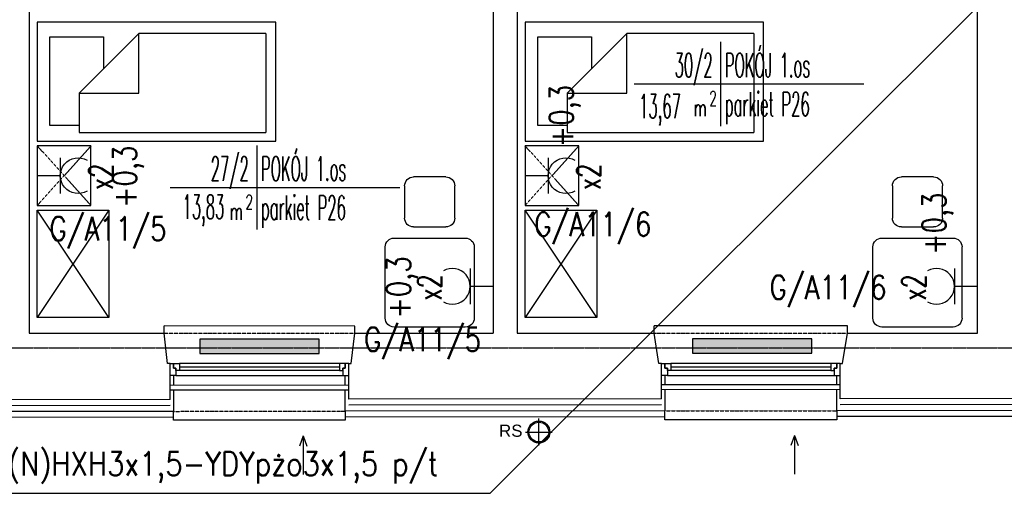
# Model space of a CAD drawing. Header units: inches. Extents: x -145354 to -97635, y 38777 to 78670.
# Tile 159 of 231: x -140799 to -139974, y 60472 to 60870. Entities that reach past the tile are written whole.
import ezdxf
from ezdxf.enums import TextEntityAlignment as Align

# ---------------------------------------------------------------- set-up
doc = ezdxf.new("R2010")
doc.units = ezdxf.units.IN
doc.header["$MEASUREMENT"] = 0
for name, pattern in [('CENTER', [2, 1.25, -0.25, 0.25, -0.25]), ('DASHDOT', [1, 0.5, -0.25, 0, -0.25]), ('DASHED2', [0.375, 0.25, -0.125])]:
    doc.linetypes.add(name, pattern=pattern)
doc.layers.get('0').update_dxf_attribs({"color": 101})
for name, color, linetype in [('E-OPIS_POM', 6, 'Continuous'), ('E35', 6, 'Continuous'), ('E50', 3, 'Continuous'), ('E_kp_opis', 6, 'Continuous'), ('Ele-balustrada', 64, 'Continuous'), ('Ins-went-opis', 141, 'Continuous'), ('Ins-wod', 152, 'Continuous'), ('Ins-wod-opis', 155, 'Continuous'), ('Okn---okna', 5, 'Continuous'), ('Os-osie glowne', 8, 'CENTER'), ('Sc-cegla pelna', 32, 'Continuous'), ('Sc-izolacja term-obrys', 132, 'Continuous'), ('Sc-izolacja term-styropian', 151, 'STYROPIAN-KA'), ('Sc-nadproza kon', 5, 'DASHED2'), ('W-idok', 9, 'Continuous'), ('Wym-zew', 9, 'Continuous'), ('Wyp-grzejniki', 56, 'Continuous'), ('Wyp-meble', 155, 'Continuous')]:
    doc.layers.add(name, color=color, linetype=linetype)
doc.layers.get('Wym-zew').off()
doc.styles.add('KA wymiar', font='romans.shx', dxfattribs={"width": 0.6})
doc.styles.add('ROMANS', font='romans', dxfattribs={"width": 0.85})
doc.styles.add('TYTUL2', font='ARIAL.TTF')
doc.linetypes.add('BATTING', pattern='A,0.0001,-0.1,[134,ltypeshp.shx,S=0.1,R=0,X=-0.1,Y=0],-0.2,[134,ltypeshp.shx,S=0.1,R=180,X=0.1,Y=0],-0.1', length=0.4001)
doc.linetypes.add('STYROPIAN-KA', pattern='A,0.0001,-0.1,[135,ltypeshp.shx,S=0.1,R=0,X=-0.1,Y=0],0,[135,ltypeshp.shx,S=0.1,R=180,X=0.1,Y=0],-0.1', length=0.2001)

# ---------------------------------------------------------------- blocks, each defined once
blk = doc.blocks.new('pow')
for p, q in [((0, 0.523), (0, -0.523)), ((-1.075, 0), (1.78, 0))]:
    blk.add_line(p, q)
at = {"style": 'KA wymiar', "width": 0.6}
for s, height, p in [('2', 0.18, (-0.139, -0.27)), ('m', 0.21, (-0.333, -0.401))]:
    blk.add_text(s, height=height, dxfattribs=at).set_placement(p)
at = {"style": 'KA wymiar'}
for tag, width, p in [('01', 0.7, (-0.131, 0.084)), ('000.00', 0.6, (-0.364, -0.401))]:
    blk.add_attdef(tag, text='', height=0.3, dxfattribs=dict(at, width=width)).set_placement(p, align=Align.RIGHT)
blk.add_attdef('POMIESZCZENIE', (0.071, 0.084), '', height=0.3, dxfattribs=at)
at = {"style": 'KA wymiar', "width": 0.8}
blk.add_attdef('POSADZKA', (0.071, -0.401), '', height=0.3, dxfattribs=at)
blk = doc.blocks.new('g2')
at = {"layer": 'E35'}
blk.add_line((15, 19.27), (-15, 19.27), dxfattribs=at)
blk.add_arc((0, 34.27), 15, 150, 30, dxfattribs=at)
at = {"layer": 'E50'}
blk.add_line((0, 19.27), (0, 0), dxfattribs=at)
blk = doc.blocks.new('loz033')
blk.add_lwpolyline([(0, 200), (100, 200), (100, 0), (0, 0)], close=True)
for points in [[(86.95, 164.84), (86.95, 189.43), (12.36, 189.43), (12.36, 144.44), (39.36, 144.44)], [(9.76, 114.84), (59.76, 164.84)], [(59.76, 164.84), (59.76, 114.84), (9.76, 114.84)], [(59.76, 164.84), (92.64, 164.84), (92.64, 8.3)], [(9.76, 8.3), (9.76, 114.84)], [(9.76, 8.3), (92.64, 8.3)]]:
    blk.add_lwpolyline(points)
blk = doc.blocks.new('_szafka_nocna')
blk.add_lwpolyline([(-25, 0), (25, 0), (25, -45), (-25, -45)], close=True)
at = {"linetype": 'DASHED2'}
for points in [[(25, 0), (-25, -45)], [(-25, 0), (25, -45)]]:
    blk.add_lwpolyline(points, dxfattribs=at)
blk = doc.blocks.new('_0630_szafa_1os')
blk.add_lwpolyline([(-90, 0), (-90, -60), (0, -60), (0, 0)], close=True)
for points in [[(-90, 0), (0, -60)], [(0, 0), (-90, -60)]]:
    blk.add_lwpolyline(points)
blk = doc.blocks.new('_0630_stolik_wyposazenie')
for p, q in [((-7.47, 37.33), (-67.2, 37.33)), ((-74.67, 29.87), (-74.67, -29.87)), ((0, -29.87), (0, 29.87)), ((-118.53, 21), (-91.47, 21)), ((-126, -13.53), (-126, 13.53)), ((-84, 13.53), (-84, -13.53)), ((-91.47, -21), (-118.53, -21)), ((-67.2, -37.33), (-7.47, -37.33))]:
    blk.add_line(p, q)
for centre, start, end in [((-67.2, 29.87), 90, 180), ((-7.47, 29.87), 0, 90), ((-118.53, 13.53), 90, 180), ((-91.47, 13.53), 0, 90), ((-118.53, -13.53), 180, 270), ((-91.47, -13.53), 270, 0), ((-67.2, -29.87), 180, 270), ((-7.47, -29.87), 270, 0)]:
    blk.add_arc(centre, 7.47, start, end)
blk = doc.blocks.new('rura_spustowa')
at = {"layer": 'Ins-wod', "linetype": 'Continuous'}
for p, q in [((0, -11.25), (0, 11.25)), ((-11.25, 0), (11.25, 0))]:
    blk.add_line(p, q, dxfattribs=at)
at = {"layer": 'Ins-wod', "linetype": 'Continuous', "ltscale": 25}
for radius in [9.25, 8.25]:
    blk.add_circle((0, 0), radius, dxfattribs=at)
blk = doc.blocks.new('ramiak_okna')
at = {"layer": 'Okn---okna'}
for p, q in [((145, 10), (5, 10)), ((8, 6), (142, 6)), ((8, 3), (142, 3)), ((8, 0), (142, 0))]:
    blk.add_line(p, q, dxfattribs=at)
for points in [[(5, 10), (0, 10), (0, 0), (3, 0), (3, 4), (5, 4)], [(145, 10), (150, 10), (150, 0), (147, 0), (147, 4), (145, 4)], [(8, 6), (5, 6), (5, 4), (3, 4), (3, 0), (5, 0), (8, 0)], [(142, 6), (145, 6), (145, 4), (147, 4), (147, 0), (145, 0), (142, 0)]]:
    blk.add_lwpolyline(points, close=True, dxfattribs=at)
blk = doc.blocks.new('grzejnik_100')
at = {"layer": 'Wyp-grzejniki'}
h = blk.add_hatch(dxfattribs=at)
h.set_pattern_fill('DOTS', color=256, scale=0.5, style=0)
h.set_pattern_definition([(0, (-77492.90915, 37823.9399), (0.396875, 0.79375), [0, -0.79375])])
h.paths.add_polyline_path([(0, -100), (12, -100), (12, 0), (0, 0)])
blk.add_lwpolyline([(12, 0), (0, 0), (0, -100), (12, -100)], close=True, dxfattribs=at)
blk = doc.blocks.new('0630_STRZAŁKA')
at = {"ltscale": 0.5}
for points in [[(0, 0), (-3.03, -8.56)], [(0, 0), (0, -32.43)], [(0, 0), (3.03, -8.56)]]:
    blk.add_lwpolyline(points, dxfattribs=at)

msp = doc.modelspace()

# ---------------------------------------------------------------- linework, layer by layer
at = {"layer": 'E35'}
for p in [(-139546.24, 61330.77), (-140982.46, 60472.04)]:
    msp.add_line(p, (-140404.97, 60472.04), dxfattribs=at)
at = {"layer": 'Ele-balustrada'}
for p, q in [((-140673.41, 60562.88), (-140523.41, 60563.04)), ((-140673.4, 60558.88), (-140523.4, 60559.04)), ((-140261.41, 60563.28), (-140111.41, 60563.43)), ((-140261.41, 60559.28), (-140111.41, 60559.43))]:
    msp.add_line(p, q, dxfattribs=at)
at = {"layer": 'Os-osie glowne'}
msp.add_line((-143199.2, 60594.14), (-138010.68, 60594.14), dxfattribs=at)
at = {"layer": 'Sc-cegla pelna'}
for p, q in [((-140382.4, 61106.54), (-140382.4, 60606.54)), ((-139996.4, 60606.54), (-139996.4, 61106.54)), ((-140402.4, 60981.04), (-140402.4, 60606.54)), ((-140791.4, 60948.04), (-140791.4, 60606.54)), ((-140791.4, 60606.54), (-140678.4, 60606.54)), ((-140518.4, 60606.54), (-140402.4, 60606.54)), ((-140382.4, 60606.54), (-140267.4, 60606.54)), ((-140105.4, 60606.54), (-139996.4, 60606.54)), ((-139849.4, 60551.68), (-140111.4, 60551.44))]:
    msp.add_line(p, q, dxfattribs=at)
for points in [[(-140673.4, 60550.88), (-140673.4, 60581.06), (-140675.4, 60581.06), (-140678.4, 60606.54)], [(-140523.4, 60551.04), (-140523.4, 60581.06), (-140521.4, 60581.06), (-140518.4, 60606.54)], [(-140261.4, 60551.28), (-140261.4, 60581.06), (-140263.4, 60581.06), (-140267.4, 60606.54)], [(-140111.4, 60551.44), (-140111.4, 60581.06), (-140109.4, 60581.06), (-140105.4, 60606.54)], [(-140673.4, 60550.88), (-140935.4, 60550.64)], [(-140261.4, 60551.28), (-140523.4, 60551.04)]]:
    msp.add_lwpolyline(points, dxfattribs=at)
at = {"layer": 'Sc-izolacja term-obrys'}
for points in [[(-140670.4, 60571.06), (-140670.4, 60562.88)], [(-140526.4, 60563.03), (-140526.4, 60571.06)], [(-140258.4, 60571.06), (-140258.4, 60563.28)], [(-140114.4, 60563.43), (-140114.4, 60571.06)], [(-140670.4, 60558.88), (-140670.4, 60540.88), (-140938.4, 60540.64), (-140938.4, 60558.63)], [(-140258.4, 60559.28), (-140258.4, 60541.28), (-140526.4, 60541.03), (-140526.4, 60559.03)], [(-139846.4, 60559.68), (-139846.4, 60541.68), (-140114.4, 60541.43), (-140114.4, 60559.43)]]:
    msp.add_lwpolyline(points, dxfattribs=at)
at = {"layer": 'Sc-izolacja term-styropian', "linetype": 'BATTING', "ltscale": 0.25}
msp.add_line((-139849.39, 60546.68), (-140111.39, 60546.44), dxfattribs=at)
for points in [[(-140673.39, 60545.88), (-140935.39, 60545.64)], [(-140261.39, 60546.28), (-140523.39, 60546.04)]]:
    msp.add_lwpolyline(points, dxfattribs=at)
at = {"layer": 'Sc-nadproza kon', "linetype": 'DASHDOT', "ltscale": 0.5}
for p, q in [((-140678.4, 60606.54), (-140518.4, 60606.54)), ((-140267.4, 60606.54), (-140105.4, 60606.54)), ((-140670.4, 60540.88), (-140526.4, 60541.03)), ((-140258.4, 60541.28), (-140114.4, 60541.43))]:
    msp.add_line(p, q, dxfattribs=at)
at = {"layer": 'W-idok'}
for p, q in [((-140518.41, 60612.43), (-140678.4, 60612.54)), ((-140105.4, 60612.54), (-140267.37, 60612.54)), ((-139846.4, 60536.68), (-140114.4, 60536.43))]:
    msp.add_line(p, q, dxfattribs=at)
for points in [[(-140678.4, 60606.54), (-140678.4, 60612.54)], [(-140518.41, 60606.43), (-140518.41, 60612.43)], [(-140267.4, 60606.54), (-140267.37, 60612.54)], [(-140105.4, 60606.54), (-140105.4, 60612.54)], [(-140526.4, 60541.03), (-140526.4, 60533.38), (-140670.4, 60533.38)], [(-140670.4, 60533.38), (-140670.4, 60540.88)], [(-140114.4, 60541.43), (-140114.4, 60533.78), (-140258.4, 60533.78)], [(-140258.4, 60533.78), (-140258.4, 60541.28)], [(-140670.4, 60535.88), (-140938.4, 60535.64)], [(-140258.4, 60536.28), (-140526.4, 60536.03)]]:
    msp.add_lwpolyline(points, dxfattribs=at)

# ---------------------------------------------------------------- block references
at = {"layer": 'E-OPIS_POM'}
ref = msp.add_blockref('pow', (-140211.78, 60815.72), dxfattribs=dict(at, xscale=67.5, yscale=67.5, zscale=67.5))
ref.add_attrib('000.00', '13,67', dxfattribs={"layer": '0', "height": 20.25, "style": 'KA wymiar', "width": 0.448374}).set_placement((-140245.01, 60786.91), align=Align.RIGHT)
ref.add_attrib('01', '30/2', dxfattribs={"layer": '0', "height": 20.25, "style": 'KA wymiar', "width": 0.448374}).set_placement((-140218.39, 60821.42), align=Align.RIGHT)
ref.add_attrib('POMIESZCZENIE', 'POKÓJ 1.os', (-140208.2, 60821.42), dxfattribs={"layer": '0', "height": 20.25, "style": 'KA wymiar', "width": 0.448374})
ref.add_attrib('POSADZKA', 'parkiet P26', (-140208.2, 60788.65), dxfattribs={"layer": '0', "height": 20.25, "style": 'KA wymiar', "width": 0.448374})
ref = msp.add_blockref('pow', (-140600.72, 60728.78), dxfattribs=dict(at, xscale=67.5, yscale=67.5, zscale=67.5))
ref.add_attrib('000.00', '13,83', dxfattribs={"layer": '0', "height": 20.25, "style": 'KA wymiar', "width": 0.448374}).set_placement((-140627.86, 60702.46), align=Align.RIGHT)
ref.add_attrib('01', '27/2', dxfattribs={"layer": '0', "height": 20.25, "style": 'KA wymiar', "width": 0.448374}).set_placement((-140607.33, 60734.48), align=Align.RIGHT)
ref.add_attrib('POMIESZCZENIE', 'POKÓJ 1.os', (-140597.14, 60734.48), dxfattribs={"layer": '0', "height": 20.25, "style": 'KA wymiar', "width": 0.448374})
ref.add_attrib('POSADZKA', 'parkiet P26', (-140597.14, 60701.71), dxfattribs={"layer": '0', "height": 20.25, "style": 'KA wymiar', "width": 0.448374})
at = {"layer": 'E35', "xscale": -1, "rotation": 270.0000000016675}
for p in [(-140784.66, 60738.74), (-140375.66, 60738.74)]:
    msp.add_blockref('g2', p, dxfattribs=at)
at = {"layer": 'E35', "rotation": 89.99999999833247}
for p in [(-140402.4, 60645.85), (-139996.4, 60645.85)]:
    msp.add_blockref('g2', p, dxfattribs=at)
at = {"layer": 'Ins-went-opis', "xscale": -1}
for p in [(-140561.77, 60520.25), (-140149.77, 60520.65)]:
    msp.add_blockref('0630_STRZAŁKA', p, dxfattribs=at)
at = {"layer": 'Okn---okna', "rotation": 180}
for p in [(-140523.4, 60581.06), (-140111.4, 60581.06)]:
    msp.add_blockref('ramiak_okna', p, dxfattribs=at)
at = {"layer": 'Wym-zew'}
msp.add_blockref('rura_spustowa', (-140364.15, 60523.49), dxfattribs=at)
at = {"layer": 'Wyp-grzejniki', "rotation": 90}
for p in [(-140648.4, 60589.54), (-140235.38, 60589.66)]:
    msp.add_blockref('grzejnik_100', p, dxfattribs=at)
at = {"layer": 'Wyp-meble', "xscale": -1}
for name, p, rotation in [('loz033', (-140584.66, 60867.73), 90), ('loz033', (-140175.66, 60867.73), 90), ('_szafka_nocna', (-140739.66, 60738.74), 270), ('_szafka_nocna', (-140330.66, 60738.74), 270), ('_0630_stolik_wyposazenie', (-140455.67, 60611.68), 90), ('_0630_stolik_wyposazenie', (-140046.67, 60611.68), 90), ('_0630_szafa_1os', (-140724.66, 60709.73), 270), ('_0630_szafa_1os', (-140315.66, 60709.73), 270)]:
    msp.add_blockref(name, p, dxfattribs=dict(at, rotation=rotation))

# ---------------------------------------------------------------- texts
at = {"layer": 'E35', "style": 'ROMANS'}
for s, rotation, width, p in [('+0,3', 90, 0.8, (-140342.29, 60788.89)), ('+0,3', 90, 0.8, (-140708.34, 60737.86)), ('x2', 90, 0.7, (-140731.33, 60737.8)), ('x2', 90, 0.7, (-140322.33, 60737.8)), ('+0,3', 90, 0.8, (-140029.76, 60698.49)), ('G/A11/5', 0, 0.8, (-140725.41, 60692.84)), ('G/A11/6', 0, 0.8, (-140318.9, 60696.57)), ('+0,3', 90, 0.8, (-140478.72, 60644.98)), ('G/A11/6', 360, 0.8, (-140121.63, 60643.51)), ('x2', 90, 0.7, (-140455.73, 60644.92)), ('x2', 90, 0.7, (-140049.73, 60644.92)), ('G/A11/5', 360, 0.8, (-140461.64, 60599.96))]:
    msp.add_text(s, height=20, rotation=rotation, dxfattribs=dict(at, width=width)).set_placement(p, align=Align.MIDDLE)
at = {"layer": 'E_kp_opis', "style": 'ROMANS', "width": 0.85}
msp.add_text('L/KP/P/1-(N)HXH3x1,5-YDYpżo3x1,5 p/t', height=20, rotation=0, dxfattribs=at).set_placement((-140698.82, 60495.49), align=Align.MIDDLE)
at = {"layer": 'Ins-wod-opis', "style": 'TYTUL2'}
msp.add_text('RS', height=10.212, dxfattribs=at).set_placement((-140387.71, 60524.61), align=Align.MIDDLE)

doc.saveas('drawing.dxf')
